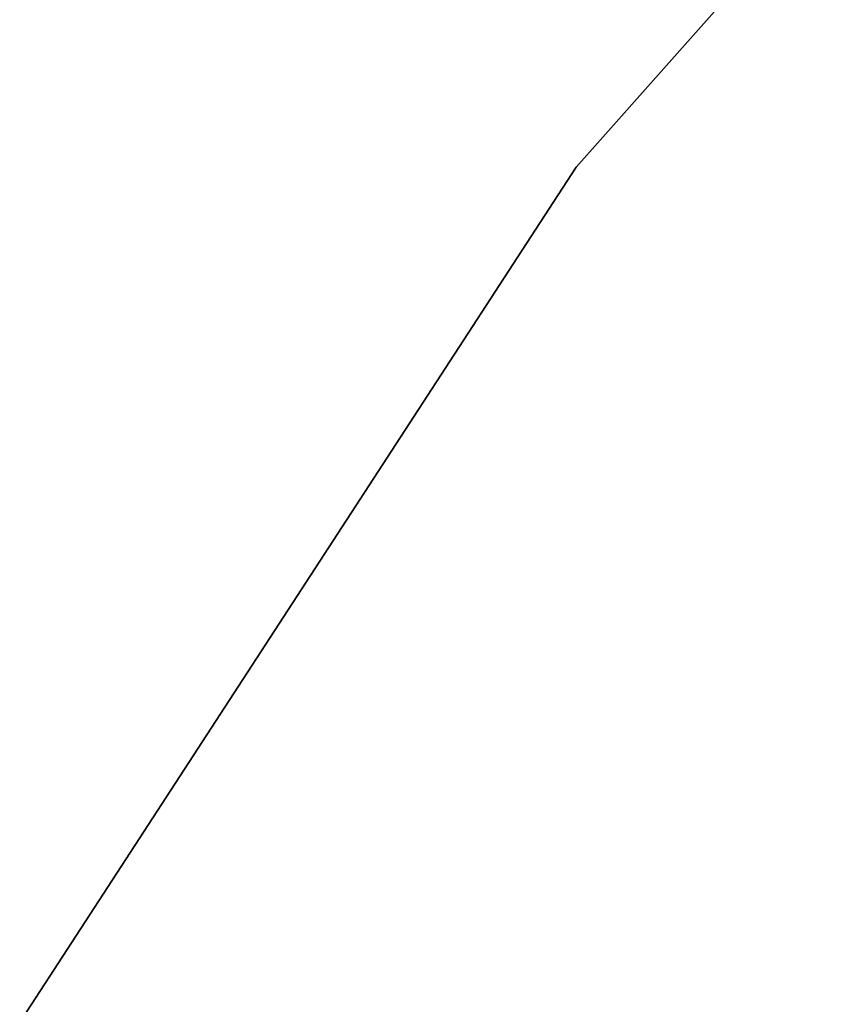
# Model space of a CAD drawing. Extents: x 19 to 774, y 8 to 141.
# Tile 93 of 256: x 611.521 to 611.865, y 84.037 to 84.451. Entities that reach past the tile are written whole.
import ezdxf

# ---------------------------------------------------------------- set-up
doc = ezdxf.new("R2010")
doc.units = 0
doc.header["$LTSCALE"] = 25.4
doc.layers.get('0').update_dxf_attribs({"color": 13, "linetype": 'CONTINUOUS'})

# ---------------------------------------------------------------- blocks, each defined once
blk = doc.blocks.new('MONO-III-BRASS-7783_STL_1')
at = {"color": 44}
mesh = blk.add_polyface(dxfattribs=at)
corners = [(171.99599, 138.02579, 39.7989), (221.2717, 85.668, 116.47055), (176.29742, 139.65002, 38.44328), (216.97026, 84.04377, 117.82617)]
mesh.append_faces([[corners[k] for k in face] for face in [(0, 1, 2), (1, 0, 3)]], dxfattribs={"vtx0": -1, "color": 44})
mesh = blk.add_polyface(dxfattribs=at)
corners = [(237.50409, 84.07715, 106.01373), (189.01727, 139.35814, 30.90974), (192.52982, 138.05917, 27.98646), (233.99155, 85.37612, 108.93701)]
mesh.append_faces([[corners[k] for k in face] for face in [(0, 1, 2), (1, 0, 3)]], dxfattribs={"vtx0": -1, "color": 44})
mesh = blk.add_polyface(dxfattribs=at)
corners = [(216.97026, 84.04377, 117.82617), (171.99599, 138.02579, 39.7989), (209.43083, 90.11626, 108.20628)]
mesh.append_faces([[corners[k] for k in face] for face in [(0, 1, 2)]], dxfattribs={"color": 44})
at = {"color": 18}
mesh = blk.add_polyface(dxfattribs=at)
corners = [(201.0343, 79.65301, 118.93497), (209.76404, 86.82374, 118.55498), (201.08461, 79.59261, 118.55498), (209.71373, 86.88413, 118.93497)]
mesh.append_faces([[corners[k] for k in face] for face in [(0, 1, 2), (1, 0, 3)]], dxfattribs={"vtx0": -1, "color": 18})
mesh = blk.add_polyface(dxfattribs=at)
corners = [(201.08461, 79.59261, 118.55498), (209.74501, 86.61469, 101.54626), (201.29367, 79.57358, 101.54626), (209.76404, 86.82374, 118.55498)]
mesh.append_faces([[corners[k] for k in face] for face in [(0, 1, 2), (1, 0, 3)]], dxfattribs={"vtx0": -1, "color": 18})
mesh = blk.add_polyface(dxfattribs=at)
corners = [(202.34709, 85.61752, 124.04626), (201.25491, 84.38866, 119.54626), (201.25491, 84.38866, 124.04626), (202.34709, 85.61752, 119.54626)]
mesh.append_faces([[corners[k] for k in face] for face in [(0, 1, 2), (1, 0, 3)]], dxfattribs={"vtx0": -1, "color": 18})
mesh = blk.add_polyface(dxfattribs=at)
corners = [(201.25491, 84.38866, 124.04626), (200.35809, 83.01073, 119.54626), (200.35809, 83.01073, 124.04626), (201.25491, 84.38866, 119.54626)]
mesh.append_faces([[corners[k] for k in face] for face in [(0, 1, 2), (1, 0, 3)]], dxfattribs={"vtx0": -1, "color": 18})

msp = doc.modelspace()

# ---------------------------------------------------------------- block references
at = {"color": 0}
msp.add_blockref('MONO-III-BRASS-7783_STL_1', (410.5, 0), dxfattribs=at)

doc.saveas('drawing.dxf')
